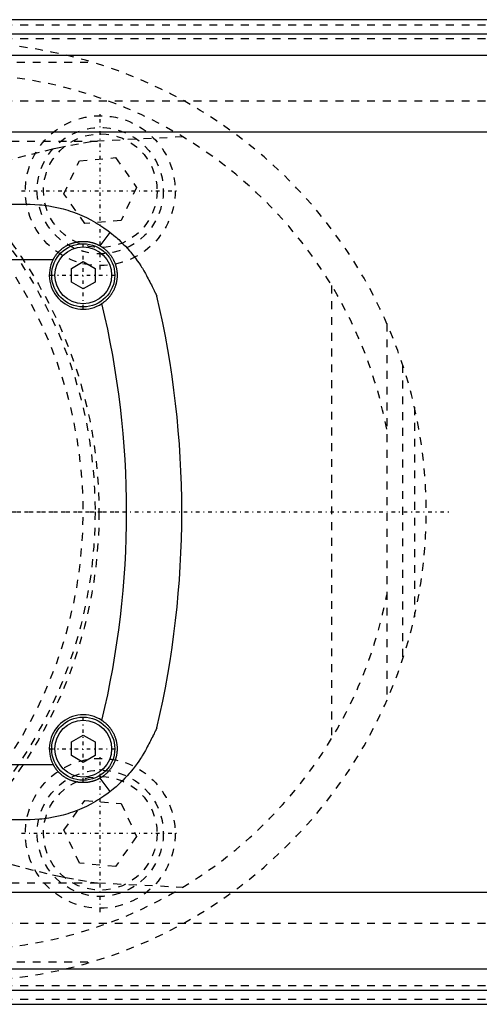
# Model space of a CAD drawing. Extents: x -502 to 139, y -105 to 105.
# Tile 5 of 7: x -152 to -94, y -62 to 62. Entities that reach past the tile are written whole.
import ezdxf

# ---------------------------------------------------------------- set-up
doc = ezdxf.new("R2010")
doc.units = 0
doc.linetypes.add('CENTER', pattern=[1.5, 0.45, -0.5, 0.05, -0.5])
doc.linetypes.add('DASHED', pattern=[2, 1, -1])
for name, color, linetype in [('AM_0', 7, 'CONTINUOUS'), ('AM_3', 7, 'DASHED'), ('AM_7', 7, 'CENTER')]:
    doc.layers.add(name, color=color, linetype=linetype)

msp = doc.modelspace()

# ---------------------------------------------------------------- linework, layer by layer
at = {"layer": 'AM_0', "color": 7, "linetype": 'CONTINUOUS'}
for p, q in [((50, 62.39), (-240, 62.39)), ((-240, 60.6), (50, 60.6)), ((-240, 57.89), (50, 57.89)), ((-240, 48.19), (50, 48.19)), ((-229, 39), (-151, 39)), ((-141.85, 33.72), (-140.59, 35.44)), ((-232.19, 32), (-147.81, 32)), ((-145.5, 30.87), (-144, 31.73)), ((-144, 31.73), (-142.5, 30.87)), ((-145.5, 29.13), (-145.5, 30.87)), ((-142.5, 30.87), (-142.5, 29.13)), ((-144, 28.27), (-145.5, 29.13)), ((-142.5, 29.13), (-144, 28.27)), ((-145.5, -29.13), (-144, -28.27)), ((-144, -28.27), (-142.5, -29.13)), ((-145.5, -30.87), (-145.5, -29.13)), ((-142.5, -29.13), (-142.5, -30.87)), ((-144, -31.73), (-145.5, -30.87)), ((-142.5, -30.87), (-144, -31.73)), ((-232.19, -32), (-147.81, -32)), ((-140.59, -35.44), (-141.85, -33.72)), ((-151, -39), (-229, -39)), ((-240, -48.19), (50, -48.19)), ((-240, -57.89), (50, -57.89)), ((-240, -60.6), (50, -60.6)), ((-240, -62.39), (50, -62.39))]:
    msp.add_line(p, q, dxfattribs=at)
for points in [[(-151, 39, 0), (-150.71, 39, 0), (-150.13, 38.98, 0), (-149.55, 38.94, 0), (-149.25, 38.91, 0), (-148.95, 38.88, 0), (-148.35, 38.79, 0), (-147.75, 38.69, 0), (-147.15, 38.56, 0), (-146.55, 38.41, 0), (-145.95, 38.23, 0), (-145.65, 38.14, 0), (-145.35, 38.03, 0), (-144.76, 37.81, 0), (-144.17, 37.57, 0), (-143.59, 37.3, 0), (-143.02, 37.01, 0), (-142.46, 36.7, 0), (-142.18, 36.53, 0), (-141.91, 36.36, 0), (-141.37, 36.01, 0), (-140.84, 35.63, 0), (-140.59, 35.44, 0)], [(-140.59, 35.44, 0), (-140.43, 35.31, 0), (-140.11, 35.05, 0), (-139.8, 34.79, 0), (-139.65, 34.65, 0), (-139.5, 34.52, 0), (-139.21, 34.24, 0), (-138.92, 33.96, 0), (-138.64, 33.67, 0), (-138.37, 33.38, 0), (-138.11, 33.09, 0), (-137.98, 32.93, 0), (-137.86, 32.78, 0), (-137.61, 32.48, 0), (-137.37, 32.17, 0), (-137.14, 31.85, 0), (-136.92, 31.53, 0), (-136.71, 31.21, 0), (-136.6, 31.04, 0), (-136.5, 30.88, 0), (-136.3, 30.55, 0), (-136.11, 30.21, 0), (-136.02, 30.04, 0)], [(-147.81, 32, 0), (-147.79, 32.03, 0), (-147.76, 32.09, 0), (-147.73, 32.14, 0), (-147.71, 32.17, 0), (-147.7, 32.2, 0), (-147.66, 32.25, 0), (-147.63, 32.31, 0), (-147.59, 32.36, 0), (-147.56, 32.42, 0), (-147.52, 32.47, 0), (-147.5, 32.5, 0), (-147.48, 32.52, 0), (-147.44, 32.57, 0), (-147.41, 32.63, 0), (-147.37, 32.68, 0), (-147.33, 32.72, 0), (-147.29, 32.77, 0), (-147.27, 32.8, 0), (-147.25, 32.82, 0), (-147.2, 32.87, 0), (-147.16, 32.91, 0), (-147.14, 32.94, 0), (-147.12, 32.96, 0), (-147.08, 33, 0), (-147.03, 33.05, 0), (-147.01, 33.07, 0), (-146.99, 33.09, 0), (-146.94, 33.13, 0), (-146.9, 33.18, 0), (-146.85, 33.22, 0), (-146.8, 33.26, 0), (-146.76, 33.3, 0), (-146.73, 33.32, 0), (-146.71, 33.34, 0), (-146.66, 33.38, 0), (-146.61, 33.42, 0), (-146.56, 33.46, 0), (-146.5, 33.5, 0), (-146.45, 33.53, 0), (-146.42, 33.55, 0), (-146.4, 33.57, 0), (-146.34, 33.6, 0), (-146.29, 33.64, 0), (-146.24, 33.67, 0), (-146.18, 33.71, 0), (-146.12, 33.74, 0), (-146.1, 33.75, 0), (-146.07, 33.77, 0), (-146.01, 33.8, 0), (-145.95, 33.83, 0), (-145.89, 33.86, 0), (-145.84, 33.89, 0), (-145.78, 33.92, 0), (-145.75, 33.93, 0), (-145.72, 33.94, 0), (-145.66, 33.97, 0), (-145.6, 33.99, 0), (-145.54, 34.02, 0), (-145.47, 34.04, 0), (-145.41, 34.06, 0), (-145.38, 34.07, 0), (-145.35, 34.08, 0), (-145.29, 34.1, 0), (-145.23, 34.12, 0), (-145.2, 34.13, 0), (-145.16, 34.14, 0), (-145.1, 34.16, 0), (-145.04, 34.17, 0), (-145.01, 34.18, 0), (-144.98, 34.19, 0), (-144.91, 34.2, 0), (-144.85, 34.22, 0), (-144.79, 34.23, 0), (-144.72, 34.24, 0), (-144.66, 34.25, 0), (-144.63, 34.25, 0), (-144.6, 34.26, 0), (-144.53, 34.27, 0), (-144.47, 34.27, 0), (-144.41, 34.28, 0), (-144.34, 34.29, 0), (-144.28, 34.29, 0), (-144.25, 34.29, 0), (-144.22, 34.29, 0), (-144.15, 34.3, 0), (-144.09, 34.3, 0), (-144.03, 34.3, 0), (-143.97, 34.3, 0), (-143.91, 34.3, 0), (-143.87, 34.3, 0), (-143.84, 34.3, 0), (-143.78, 34.29, 0), (-143.72, 34.29, 0), (-143.65, 34.29, 0), (-143.59, 34.28, 0), (-143.53, 34.27, 0), (-143.5, 34.27, 0), (-143.47, 34.27, 0), (-143.4, 34.26, 0), (-143.34, 34.25, 0), (-143.27, 34.24, 0), (-143.21, 34.23, 0), (-143.15, 34.21, 0), (-143.12, 34.21, 0), (-143.08, 34.2, 0), (-143.02, 34.19, 0), (-142.96, 34.17, 0), (-142.93, 34.16, 0), (-142.9, 34.16, 0), (-142.83, 34.14, 0), (-142.77, 34.12, 0), (-142.74, 34.11, 0), (-142.71, 34.1, 0), (-142.65, 34.08, 0), (-142.58, 34.06, 0), (-142.52, 34.04, 0), (-142.46, 34.02, 0), (-142.4, 33.99, 0), (-142.37, 33.98, 0), (-142.34, 33.97, 0), (-142.28, 33.94, 0), (-142.22, 33.92, 0), (-142.16, 33.89, 0), (-142.1, 33.86, 0), (-142.05, 33.83, 0), (-142.02, 33.82, 0), (-141.99, 33.8, 0), (-141.93, 33.77, 0), (-141.87, 33.74, 0), (-141.85, 33.72, 0)], [(-141.85, 33.72, 0), (-141.81, 33.7, 0), (-141.74, 33.66, 0), (-141.67, 33.62, 0), (-141.64, 33.59, 0), (-141.61, 33.57, 0), (-141.54, 33.53, 0), (-141.48, 33.48, 0), (-141.41, 33.43, 0), (-141.35, 33.38, 0), (-141.28, 33.33, 0), (-141.25, 33.31, 0), (-141.22, 33.28, 0), (-141.16, 33.23, 0), (-141.1, 33.18, 0), (-141.04, 33.12, 0), (-140.98, 33.07, 0), (-140.93, 33.01, 0), (-140.9, 32.98, 0), (-140.87, 32.95, 0), (-140.82, 32.89, 0), (-140.76, 32.83, 0), (-140.74, 32.8, 0), (-140.71, 32.77, 0), (-140.66, 32.71, 0), (-140.61, 32.64, 0), (-140.58, 32.61, 0), (-140.56, 32.58, 0), (-140.51, 32.51, 0), (-140.46, 32.45, 0), (-140.42, 32.38, 0), (-140.37, 32.31, 0), (-140.33, 32.24, 0), (-140.31, 32.21, 0), (-140.29, 32.17, 0), (-140.25, 32.1, 0), (-140.21, 32.03, 0), (-140.17, 31.96, 0), (-140.14, 31.89, 0), (-140.1, 31.82, 0), (-140.09, 31.78, 0), (-140.07, 31.74, 0), (-140.04, 31.67, 0), (-140.01, 31.59, 0), (-139.98, 31.52, 0), (-139.95, 31.44, 0), (-139.92, 31.36, 0), (-139.91, 31.32, 0), (-139.9, 31.28, 0), (-139.87, 31.2, 0), (-139.85, 31.13, 0), (-139.83, 31.05, 0), (-139.81, 30.97, 0), (-139.79, 30.89, 0), (-139.78, 30.85, 0), (-139.78, 30.81, 0), (-139.76, 30.73, 0), (-139.75, 30.65, 0), (-139.74, 30.57, 0), (-139.73, 30.49, 0), (-139.72, 30.41, 0), (-139.72, 30.37, 0), (-139.71, 30.33, 0), (-139.71, 30.24, 0), (-139.7, 30.16, 0), (-139.7, 30.12, 0), (-139.7, 30.08, 0), (-139.7, 30, 0), (-139.7, 29.92, 0), (-139.7, 29.88, 0), (-139.7, 29.84, 0), (-139.71, 29.76, 0), (-139.71, 29.68, 0), (-139.72, 29.6, 0), (-139.73, 29.52, 0), (-139.74, 29.44, 0), (-139.74, 29.4, 0), (-139.75, 29.36, 0), (-139.76, 29.28, 0), (-139.78, 29.2, 0), (-139.79, 29.12, 0), (-139.81, 29.04, 0), (-139.83, 28.96, 0), (-139.84, 28.92, 0), (-139.85, 28.88, 0), (-139.87, 28.8, 0), (-139.89, 28.73, 0), (-139.92, 28.65, 0), (-139.94, 28.57, 0), (-139.97, 28.5, 0), (-139.98, 28.46, 0), (-140, 28.42, 0), (-140.03, 28.35, 0), (-140.06, 28.28, 0), (-140.09, 28.2, 0), (-140.13, 28.13, 0), (-140.16, 28.06, 0), (-140.18, 28.02, 0), (-140.2, 27.99, 0), (-140.24, 27.91, 0), (-140.28, 27.84, 0), (-140.32, 27.78, 0), (-140.36, 27.71, 0), (-140.41, 27.64, 0), (-140.43, 27.61, 0), (-140.45, 27.57, 0), (-140.5, 27.51, 0), (-140.54, 27.44, 0), (-140.57, 27.41, 0), (-140.59, 27.38, 0), (-140.64, 27.31, 0), (-140.69, 27.25, 0), (-140.72, 27.22, 0), (-140.75, 27.19, 0), (-140.8, 27.13, 0), (-140.85, 27.07, 0), (-140.91, 27.01, 0), (-140.97, 26.95, 0), (-141.03, 26.89, 0), (-141.06, 26.87, 0), (-141.09, 26.84, 0), (-141.15, 26.78, 0), (-141.21, 26.73, 0), (-141.27, 26.68, 0), (-141.33, 26.63, 0), (-141.4, 26.58, 0), (-141.43, 26.55, 0), (-141.46, 26.53, 0), (-141.53, 26.48, 0), (-141.6, 26.43, 0), (-141.63, 26.41, 0)], [(-136.02, 30.04, 0), (-135.97, 29.95, 0), (-135.87, 29.75, 0), (-135.77, 29.56, 0), (-135.71, 29.46, 0), (-135.66, 29.36, 0), (-135.56, 29.16, 0), (-135.46, 28.97, 0), (-135.36, 28.78, 0), (-135.27, 28.59, 0), (-135.18, 28.41, 0), (-135.13, 28.33, 0), (-135.09, 28.24, 0), (-135.01, 28.08, 0), (-134.94, 27.93, 0), (-134.9, 27.84, 0), (-134.89, 27.82, 0), (-134.87, 27.8, 0), (-134.87, 27.79, 0), (-134.86, 27.77, 0), (-134.85, 27.75, 0), (-134.84, 27.73, 0), (-134.83, 27.71, 0), (-134.82, 27.69, 0), (-134.81, 27.67, 0), (-134.81, 27.66, 0), (-134.8, 27.65, 0), (-134.79, 27.63, 0), (-134.78, 27.61, 0), (-134.77, 27.59, 0), (-134.76, 27.57, 0), (-134.76, 27.55, 0), (-134.75, 27.54, 0), (-134.75, 27.54, 0), (-134.74, 27.52, 0), (-134.73, 27.5, 0), (-134.73, 27.5, 0), (-134.72, 27.49, 0), (-134.72, 27.47, 0), (-134.71, 27.46, 0), (-134.71, 27.45, 0), (-134.7, 27.45, 0), (-134.7, 27.43, 0), (-134.69, 27.42, 0), (-134.69, 27.41, 0), (-134.68, 27.4, 0), (-134.68, 27.39, 0), (-134.68, 27.39, 0), (-134.67, 27.38, 0), (-134.67, 27.38, 0), (-134.67, 27.37, 0), (-134.67, 27.36, 0), (-134.66, 27.36, 0), (-134.66, 27.36, 0), (-134.66, 27.35, 0), (-134.66, 27.35, 0), (-134.66, 27.35, 0), (-134.66, 27.35, 0), (-134.66, 27.35, 0)], [(-141.63, -26.41, 0), (-141.6, -26.43, 0), (-141.53, -26.48, 0), (-141.46, -26.53, 0), (-141.43, -26.55, 0), (-141.4, -26.58, 0), (-141.33, -26.63, 0), (-141.27, -26.68, 0), (-141.21, -26.73, 0), (-141.15, -26.78, 0), (-141.08, -26.84, 0), (-141.06, -26.87, 0), (-141.03, -26.89, 0), (-140.97, -26.95, 0), (-140.91, -27.01, 0), (-140.85, -27.07, 0), (-140.8, -27.13, 0), (-140.75, -27.19, 0), (-140.72, -27.22, 0), (-140.69, -27.25, 0), (-140.64, -27.31, 0), (-140.59, -27.38, 0), (-140.57, -27.41, 0), (-140.54, -27.44, 0), (-140.5, -27.51, 0), (-140.45, -27.57, 0), (-140.43, -27.61, 0), (-140.41, -27.64, 0), (-140.36, -27.71, 0), (-140.32, -27.78, 0), (-140.28, -27.84, 0), (-140.24, -27.91, 0), (-140.2, -27.99, 0), (-140.18, -28.02, 0), (-140.16, -28.06, 0), (-140.13, -28.13, 0), (-140.09, -28.2, 0), (-140.06, -28.28, 0), (-140.03, -28.35, 0), (-140, -28.42, 0), (-139.98, -28.46, 0), (-139.97, -28.5, 0), (-139.94, -28.57, 0), (-139.92, -28.65, 0), (-139.89, -28.73, 0), (-139.87, -28.8, 0), (-139.85, -28.88, 0), (-139.84, -28.92, 0), (-139.83, -28.96, 0), (-139.81, -29.04, 0), (-139.79, -29.12, 0), (-139.78, -29.2, 0), (-139.76, -29.28, 0), (-139.75, -29.36, 0), (-139.74, -29.4, 0), (-139.74, -29.44, 0), (-139.73, -29.52, 0), (-139.72, -29.6, 0), (-139.71, -29.68, 0), (-139.71, -29.76, 0), (-139.7, -29.84, 0), (-139.7, -29.88, 0), (-139.7, -29.92, 0), (-139.7, -30, 0), (-139.7, -30.08, 0), (-139.7, -30.12, 0), (-139.7, -30.16, 0), (-139.71, -30.24, 0), (-139.71, -30.32, 0), (-139.72, -30.37, 0), (-139.72, -30.41, 0), (-139.73, -30.49, 0), (-139.74, -30.57, 0), (-139.75, -30.65, 0), (-139.76, -30.73, 0), (-139.78, -30.81, 0), (-139.78, -30.85, 0), (-139.79, -30.89, 0), (-139.81, -30.97, 0), (-139.83, -31.05, 0), (-139.85, -31.13, 0), (-139.87, -31.21, 0), (-139.9, -31.28, 0), (-139.91, -31.32, 0), (-139.92, -31.36, 0), (-139.95, -31.44, 0), (-139.98, -31.52, 0), (-140.01, -31.59, 0), (-140.04, -31.67, 0), (-140.07, -31.74, 0), (-140.09, -31.78, 0), (-140.1, -31.82, 0), (-140.14, -31.89, 0), (-140.17, -31.96, 0), (-140.21, -32.03, 0), (-140.25, -32.1, 0), (-140.29, -32.17, 0), (-140.31, -32.21, 0), (-140.33, -32.24, 0), (-140.37, -32.31, 0), (-140.42, -32.38, 0), (-140.46, -32.45, 0), (-140.51, -32.51, 0), (-140.56, -32.58, 0), (-140.58, -32.61, 0), (-140.61, -32.64, 0), (-140.66, -32.71, 0), (-140.71, -32.77, 0), (-140.74, -32.8, 0), (-140.76, -32.83, 0), (-140.82, -32.89, 0), (-140.87, -32.95, 0), (-140.9, -32.98, 0), (-140.93, -33.01, 0), (-140.98, -33.07, 0), (-141.04, -33.12, 0), (-141.1, -33.18, 0), (-141.16, -33.23, 0), (-141.22, -33.28, 0), (-141.25, -33.31, 0), (-141.28, -33.33, 0), (-141.35, -33.38, 0), (-141.41, -33.43, 0), (-141.48, -33.48, 0), (-141.54, -33.53, 0), (-141.61, -33.57, 0), (-141.64, -33.6, 0), (-141.67, -33.62, 0), (-141.74, -33.66, 0), (-141.81, -33.7, 0), (-141.85, -33.72, 0)], [(-134.66, -27.35, 0), (-134.66, -27.35, 0), (-134.66, -27.35, 0), (-134.66, -27.35, 0), (-134.66, -27.35, 0), (-134.66, -27.36, 0), (-134.66, -27.36, 0), (-134.67, -27.37, 0), (-134.67, -27.37, 0), (-134.67, -27.38, 0), (-134.68, -27.39, 0), (-134.68, -27.39, 0), (-134.68, -27.39, 0), (-134.68, -27.4, 0), (-134.69, -27.41, 0), (-134.69, -27.42, 0), (-134.7, -27.44, 0), (-134.71, -27.45, 0), (-134.71, -27.46, 0), (-134.71, -27.46, 0), (-134.72, -27.48, 0), (-134.73, -27.49, 0), (-134.73, -27.5, 0), (-134.73, -27.51, 0), (-134.74, -27.52, 0), (-134.75, -27.54, 0), (-134.75, -27.55, 0), (-134.76, -27.56, 0), (-134.77, -27.58, 0), (-134.78, -27.6, 0), (-134.79, -27.61, 0), (-134.79, -27.63, 0), (-134.8, -27.65, 0), (-134.81, -27.67, 0), (-134.81, -27.68, 0), (-134.83, -27.7, 0), (-134.84, -27.72, 0), (-134.85, -27.74, 0), (-134.86, -27.76, 0), (-134.87, -27.79, 0), (-134.87, -27.8, 0), (-134.88, -27.81, 0), (-134.89, -27.83, 0), (-134.9, -27.86, 0), (-134.95, -27.94, 0), (-135.02, -28.1, 0), (-135.11, -28.27, 0), (-135.15, -28.36, 0), (-135.19, -28.44, 0), (-135.28, -28.62, 0), (-135.37, -28.8, 0), (-135.47, -28.99, 0), (-135.56, -29.17, 0), (-135.66, -29.36, 0), (-135.71, -29.46, 0), (-135.77, -29.56, 0), (-135.87, -29.75, 0), (-135.97, -29.95, 0), (-136.02, -30.04, 0)], [(-136.02, -30.04, 0), (-136.12, -30.22, 0), (-136.31, -30.56, 0), (-136.51, -30.9, 0), (-136.62, -31.06, 0), (-136.72, -31.23, 0), (-136.94, -31.56, 0), (-137.17, -31.89, 0), (-137.41, -32.21, 0), (-137.65, -32.53, 0), (-137.91, -32.84, 0), (-138.04, -33, 0), (-138.17, -33.15, 0), (-138.43, -33.45, 0), (-138.71, -33.74, 0), (-138.98, -34.02, 0), (-139.26, -34.3, 0), (-139.55, -34.57, 0), (-139.7, -34.7, 0), (-139.84, -34.83, 0), (-140.14, -35.08, 0), (-140.44, -35.32, 0), (-140.59, -35.44, 0)], [(-141.85, -33.72, 0), (-141.87, -33.74, 0), (-141.93, -33.77, 0), (-141.99, -33.8, 0), (-142.02, -33.82, 0), (-142.05, -33.83, 0), (-142.1, -33.86, 0), (-142.16, -33.89, 0), (-142.22, -33.92, 0), (-142.28, -33.94, 0), (-142.34, -33.97, 0), (-142.37, -33.98, 0), (-142.4, -33.99, 0), (-142.46, -34.02, 0), (-142.52, -34.04, 0), (-142.58, -34.06, 0), (-142.65, -34.08, 0), (-142.71, -34.1, 0), (-142.74, -34.11, 0), (-142.77, -34.12, 0), (-142.83, -34.14, 0), (-142.9, -34.16, 0), (-142.93, -34.16, 0), (-142.96, -34.17, 0), (-143.02, -34.19, 0), (-143.08, -34.2, 0), (-143.12, -34.21, 0), (-143.15, -34.21, 0), (-143.21, -34.23, 0), (-143.27, -34.24, 0), (-143.34, -34.25, 0), (-143.4, -34.26, 0), (-143.47, -34.27, 0), (-143.5, -34.27, 0), (-143.53, -34.27, 0), (-143.59, -34.28, 0), (-143.65, -34.29, 0), (-143.72, -34.29, 0), (-143.78, -34.29, 0), (-143.84, -34.3, 0), (-143.87, -34.3, 0), (-143.91, -34.3, 0), (-143.97, -34.3, 0), (-144.03, -34.3, 0), (-144.09, -34.3, 0), (-144.15, -34.3, 0), (-144.22, -34.29, 0), (-144.25, -34.29, 0), (-144.28, -34.29, 0), (-144.34, -34.29, 0), (-144.41, -34.28, 0), (-144.47, -34.27, 0), (-144.53, -34.27, 0), (-144.6, -34.26, 0), (-144.63, -34.25, 0), (-144.66, -34.25, 0), (-144.72, -34.24, 0), (-144.79, -34.23, 0), (-144.85, -34.22, 0), (-144.91, -34.2, 0), (-144.98, -34.19, 0), (-145.01, -34.18, 0), (-145.04, -34.17, 0), (-145.1, -34.16, 0), (-145.16, -34.14, 0), (-145.2, -34.13, 0), (-145.23, -34.12, 0), (-145.29, -34.1, 0), (-145.35, -34.08, 0), (-145.38, -34.07, 0), (-145.41, -34.06, 0), (-145.47, -34.04, 0), (-145.54, -34.02, 0), (-145.6, -33.99, 0), (-145.66, -33.97, 0), (-145.72, -33.94, 0), (-145.75, -33.93, 0), (-145.78, -33.92, 0), (-145.84, -33.89, 0), (-145.89, -33.86, 0), (-145.95, -33.83, 0), (-146.01, -33.8, 0), (-146.07, -33.77, 0), (-146.1, -33.75, 0), (-146.12, -33.74, 0), (-146.18, -33.71, 0), (-146.24, -33.67, 0), (-146.29, -33.64, 0), (-146.34, -33.6, 0), (-146.4, -33.57, 0), (-146.42, -33.55, 0), (-146.45, -33.53, 0), (-146.5, -33.5, 0), (-146.56, -33.46, 0), (-146.61, -33.42, 0), (-146.66, -33.38, 0), (-146.71, -33.34, 0), (-146.73, -33.32, 0), (-146.76, -33.3, 0), (-146.8, -33.26, 0), (-146.85, -33.22, 0), (-146.9, -33.18, 0), (-146.94, -33.13, 0), (-146.99, -33.09, 0), (-147.01, -33.07, 0), (-147.03, -33.05, 0), (-147.08, -33, 0), (-147.12, -32.96, 0), (-147.14, -32.94, 0), (-147.16, -32.91, 0), (-147.2, -32.87, 0), (-147.25, -32.82, 0), (-147.27, -32.8, 0), (-147.29, -32.77, 0), (-147.33, -32.72, 0), (-147.37, -32.68, 0), (-147.41, -32.63, 0), (-147.44, -32.57, 0), (-147.48, -32.52, 0), (-147.5, -32.5, 0), (-147.52, -32.47, 0), (-147.56, -32.42, 0), (-147.59, -32.36, 0), (-147.63, -32.31, 0), (-147.66, -32.25, 0), (-147.7, -32.2, 0), (-147.71, -32.17, 0), (-147.73, -32.14, 0), (-147.76, -32.09, 0), (-147.79, -32.03, 0), (-147.81, -32, 0)], [(-140.59, -35.44, 0), (-140.84, -35.63, 0), (-141.37, -36.01, 0), (-141.91, -36.36, 0), (-142.18, -36.53, 0), (-142.46, -36.7, 0), (-143.02, -37.01, 0), (-143.59, -37.3, 0), (-144.17, -37.57, 0), (-144.76, -37.81, 0), (-145.35, -38.03, 0), (-145.65, -38.14, 0), (-145.95, -38.23, 0), (-146.55, -38.41, 0), (-147.15, -38.56, 0), (-147.75, -38.69, 0), (-148.35, -38.79, 0), (-148.95, -38.88, 0), (-149.25, -38.91, 0), (-149.55, -38.94, 0), (-150.13, -38.98, 0), (-150.71, -39, 0), (-151, -39, 0)]]:
    msp.add_polyline3d(points, dxfattribs=at)
for centre, radius in [((-144, 30), 4), ((-144, 30), 3.6), ((-144, -30), 4), ((-144, -30), 3.6)]:
    msp.add_circle(centre, radius, dxfattribs=at)
for centre, radius, start, end in [((-144, 30), 4.3, 152.2823, 303.4459), ((-251.5, 0), 113, 346.4829, 13.5171), ((-251.5, 0), 120, 346.8254, 13.1746), ((-144, -30), 4.3, 56.5541, 207.7177)]:
    msp.add_arc(centre, radius, start, end, dxfattribs=at)
at = {"layer": 'AM_3', "color": 6, "linetype": 'DASHED'}
for p, q in [((-240, 61.72), (50, 61.72)), ((-240, 60.02), (50, 60.02)), ((-394.4, 57), (-142.93, 57)), ((-240, 52.11), (50, 52.11)), ((-131.34, 47.53), (-142.19, 47)), ((-233.13, 47), (-142.19, 47)), ((-146.44, 40.32), (-144.49, 44.51)), ((-144.49, 44.51), (-139.89, 44.91)), ((-139.89, 44.91), (-137.24, 41.13)), ((-143.79, 36.54), (-146.44, 40.32)), ((-137.24, 41.13), (-139.19, 36.94)), ((-139.19, 36.94), (-143.79, 36.54)), ((-112.5, 28.71), (-112.5, -28.71)), ((-105.5, 23.87), (-105.5, -23.87)), ((-103.5, 18.65), (-103.5, -18.65)), ((-102, 13.28), (-102, -13.28)), ((-146.44, -40.32), (-143.79, -36.54)), ((-143.79, -36.54), (-139.19, -36.94)), ((-139.19, -36.94), (-137.24, -41.13)), ((-144.49, -44.51), (-146.44, -40.32)), ((-137.24, -41.13), (-139.89, -44.91)), ((-139.89, -44.91), (-144.49, -44.51)), ((-233.13, -47), (-142.19, -47)), ((-142.19, -47), (-131.34, -47.53)), ((-240, -52.11), (50, -52.11)), ((-394.4, -57), (-142.93, -57)), ((-240, -60.02), (50, -60.02)), ((-240, -61.72), (50, -61.72))]:
    msp.add_line(p, q, dxfattribs=at)
for points in [[(-142.19, 47, 0), (-142.98, 46.89, 0), (-144.59, 46.63, 0), (-146.23, 46.32, 0), (-147.06, 46.15, 0), (-147.9, 45.96, 0), (-149.59, 45.57, 0), (-151.31, 45.13, 0), (-153.05, 44.67, 0), (-154.82, 44.19, 0), (-156.6, 43.69, 0), (-157.49, 43.44, 0), (-158.39, 43.18, 0), (-160.2, 42.68, 0), (-162.01, 42.18, 0), (-163.84, 41.7, 0), (-165.68, 41.25, 0), (-167.52, 40.83, 0), (-168.44, 40.64, 0), (-169.37, 40.47, 0), (-171.22, 40.17, 0), (-173.07, 39.94, 0), (-174, 39.86, 0)], [(-174, -39.86, 0), (-173.07, -39.94, 0), (-171.22, -40.17, 0), (-169.37, -40.47, 0), (-168.44, -40.64, 0), (-167.52, -40.83, 0), (-165.68, -41.25, 0), (-163.84, -41.7, 0), (-162.01, -42.18, 0), (-160.2, -42.68, 0), (-158.39, -43.18, 0), (-157.49, -43.44, 0), (-156.6, -43.69, 0), (-154.82, -44.19, 0), (-153.05, -44.67, 0), (-151.31, -45.13, 0), (-149.59, -45.57, 0), (-147.9, -45.96, 0), (-147.06, -46.15, 0), (-146.23, -46.32, 0), (-144.59, -46.63, 0), (-142.98, -46.89, 0), (-142.19, -47, 0)]]:
    msp.add_polyline3d(points, dxfattribs=at)
for centre, radius in [((-200, 0), 58), ((-200, 0), 57.5), ((-141.84, 40.72), 9.5), ((-141.84, 40.72), 8), ((-141.84, 40.72), 7.2), ((-141.84, -40.72), 9.5), ((-141.84, -40.72), 8), ((-141.84, -40.72), 7.2)]:
    msp.add_circle(centre, radius, dxfattribs=at)
for centre, radius, start, end in [((-160, 0), 59.5, 270, 90), ((-200, 0), 56, 262.1432, 97.8568), ((-160, 0), 55.5, 10.8929, 90), ((-160, 0), 55.5, 270, 349.1071)]:
    msp.add_arc(centre, radius, start, end, dxfattribs=at)
at = {"layer": 'AM_7', "color": 4, "linetype": 'CENTER'}
for p, q in [((-141.84, 30.75), (-141.84, 50.7)), ((-151.82, 40.72), (-131.87, 40.72)), ((-144, 25.8), (-144, 34.2)), ((-148.2, 30), (-139.8, 30)), ((-275.4, 0), (-97.53, 0)), ((-260.9, 0), (-139.1, 0)), ((-144, -34.2), (-144, -25.8)), ((-148.2, -30), (-139.8, -30)), ((-141.84, -50.7), (-141.84, -30.75)), ((-151.82, -40.72), (-131.87, -40.72))]:
    msp.add_line(p, q, dxfattribs=at)

doc.saveas('drawing.dxf')
